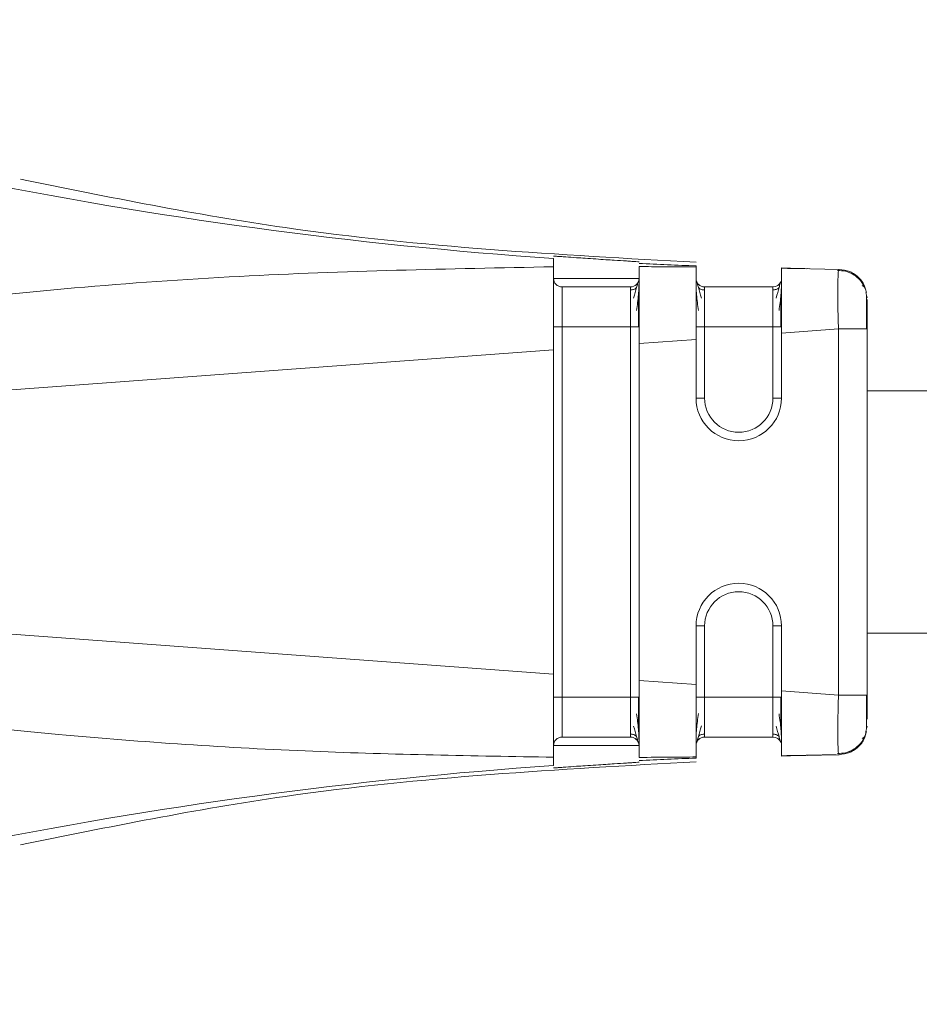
# Model space of a CAD drawing. Header units: millimetres. Extents: x -445 to 1924, y -59 to 420.
# Tile 33 of 40: x 1057 to 1072, y 154 to 171. Entities that reach past the tile are written whole.
import ezdxf

# ---------------------------------------------------------------- set-up
doc = ezdxf.new("R2010")
doc.units = ezdxf.units.MM

# ---------------------------------------------------------------- blocks, each defined once
blk = doc.blocks.new('Drawing View6')
at = {"color": 7, "linetype": 'Continuous', "lineweight": 18}
for p, q in [((41.378, 13.27), (40.882, 13.283)), ((41.897, 13.259), (40.888, 13.278)), ((41.897, 13.259), (41.889, 13.239)), ((41.889, 13.238), (41.897, 13.259)), ((38.238, 12.95), (37.038, 12.95)), ((40.738, 12.95), (39.538, 12.95)), ((42.388, 12.759), (42.37, 12.852)), ((37.038, 12.252), (37.038, 5.749)), ((38.238, 12.252), (37.038, 12.252)), ((38.238, 5.749), (38.238, 12.252)), ((39.538, 12.252), (39.538, 11)), ((40.738, 12.252), (39.538, 12.252)), ((40.738, 11), (40.738, 12.252)), ((41.888, 12.215), (40.888, 12.141)), ((40.888, 12.141), (40.888, 11)), ((41.888, 12.215), (41.888, 5.786)), ((42.388, 12.215), (42.37, 12.215)), ((42.388, 12.215), (42.388, 5.786)), ((39.388, 12.03), (38.388, 11.956)), ((38.388, 11.956), (38.388, 6.044)), ((39.388, 12.03), (39.388, 11)), ((36.888, 11.845), (21.693, 10.722)), ((36.888, 11.845), (36.888, 6.155)), ((42.388, 11.125), (117.5, 11.125)), ((36.888, 6.155), (21.693, 7.279)), ((39.388, 7), (39.388, 5.97)), ((39.538, 7), (39.538, 5.749)), ((40.738, 5.749), (40.738, 7)), ((40.888, 7), (40.888, 5.86)), ((42.388, 6.875), (117.5, 6.875)), ((39.388, 5.97), (38.388, 6.044)), ((38.238, 5.749), (37.038, 5.749)), ((40.738, 5.749), (39.538, 5.749)), ((41.888, 5.786), (40.888, 5.86)), ((42.388, 5.241), (42.37, 5.148)), ((42.388, 5.241), (42.37, 5.148)), ((42.379, 5.196), (42.379, 5.241)), ((38.238, 5.05), (37.038, 5.05)), ((37.038, 5.05), (37.038, 5.05)), ((38.238, 5.05), (38.238, 5.05)), ((40.738, 5.05), (39.538, 5.05)), ((39.538, 5.05), (39.538, 5.05)), ((40.738, 5.05), (39.538, 5.05)), ((40.738, 5.05), (40.738, 5.05)), ((39.388, 4.976), (39.388, 4.963)), ((36.888, 4.549), (36.888, 4.696)), ((40.882, 4.717), (41.378, 4.73)), ((41.897, 4.741), (40.888, 4.722)), ((41.897, 4.741), (40.888, 4.722)), ((41.364, 4.73), (41.337, 4.729)), ((41.872, 4.74), (41.376, 4.73)), ((41.889, 4.762), (41.897, 4.741)), ((41.897, 4.741), (41.889, 4.761)), ((41.897, 4.741), (41.897, 4.741))]:
    blk.add_line(p, q, dxfattribs=at)
at = {"color": 7, "linetype": 'Continuous', "lineweight": 18, "flags": 128}
for points in [[(38.388, 13.1), (38.331, 13.1), (38.168, 13.1), (37.925, 13.1), (37.638, 13.1), (37.351, 13.1), (37.108, 13.1), (36.945, 13.1), (36.888, 13.1)], [(38.388, 12.252), (38.385, 12.252), (38.377, 12.252), (38.363, 12.252), (38.344, 12.252), (38.321, 12.252), (38.295, 12.252), (38.267, 12.252), (38.238, 12.252)], [(40.888, 12.252), (40.885, 12.252), (40.877, 12.252), (40.863, 12.252), (40.844, 12.252), (40.821, 12.252), (40.795, 12.252), (40.767, 12.252), (40.738, 12.252)], [(39.388, 11), (39.391, 11), (39.399, 11), (39.413, 11), (39.432, 11), (39.455, 11), (39.481, 11), (39.509, 11), (39.538, 11)], [(40.888, 11), (40.885, 11), (40.877, 11), (40.863, 11), (40.844, 11), (40.821, 11), (40.795, 11), (40.767, 11), (40.738, 11)], [(39.388, 7), (39.391, 7), (39.399, 7), (39.413, 7), (39.432, 7), (39.455, 7), (39.481, 7), (39.509, 7), (39.538, 7)], [(40.888, 7), (40.885, 7), (40.877, 7), (40.863, 7), (40.844, 7), (40.821, 7), (40.795, 7), (40.767, 7), (40.738, 7)], [(38.388, 5.749), (38.385, 5.749), (38.377, 5.749), (38.363, 5.749), (38.344, 5.749), (38.321, 5.749), (38.295, 5.749), (38.267, 5.749), (38.238, 5.749)], [(40.888, 5.749), (40.885, 5.749), (40.877, 5.749), (40.863, 5.749), (40.844, 5.749), (40.821, 5.749), (40.795, 5.749), (40.767, 5.749), (40.738, 5.749)], [(37.038, 5.05), (37.084, 5.05), (37.214, 5.05), (37.408, 5.05), (37.638, 5.05), (37.868, 5.05), (38.062, 5.05), (38.192, 5.05), (38.238, 5.05)], [(36.888, 4.9), (36.945, 4.9), (37.108, 4.9), (37.351, 4.9), (37.638, 4.9), (37.925, 4.9), (38.168, 4.9), (38.331, 4.9), (38.388, 4.9)]]:
    blk.add_lwpolyline(points, dxfattribs=at)
at = {"color": 7, "linetype": 'Continuous', "lineweight": 18}
for centre, radius, start, end in [((42.346, 92.858), 79.595, 250.91073, 266.068), ((42.313, 92.576), 79.311, 267.16361, 267.88671), ((37.038, 13.1), 0.15, 180, 270), ((38.238, 13.1), 0.15, 270, 0), ((40.738, 13.1), 0.15, 270, 337.0433), ((40.138, 11), 0.75, 180, 0), ((40.138, 11), 0.75, 180, 0), ((40.138, 11), 0.6, 180, 0), ((40.138, 7), 0.75, 0, 180), ((40.138, 7), 0.75, 0, 180), ((40.138, 7), 0.6, 0, 180), ((37.038, 4.9), 0.15, 90, 180), ((38.238, 4.9), 0.15, 359.9972, 90), ((38.238, 4.9), 0.15, 16.9966, 90), ((40.738, 4.9), 0.15, 22.2311, 90), ((40.738, 4.9), 0.15, 22.1624, 90), ((42.314, -74.577), 79.312, 92.114, 92.83709), ((42.347, -74.858), 79.595, 93.93271, 109.08989)]:
    blk.add_arc(centre, radius, start, end, dxfattribs=at)
for points, knots in [([(39.392, 13.383), (36.978, 13.516), (32.99, 13.735), (29.078, 14.529), (27.534, 14.842)], [0, 0, 0, 0, 0.605271, 1, 1, 1, 1]), ([(38.388, 13.391), (38.377, 13.392), (38.361, 13.393), (38.265, 13.399), (38.147, 13.407), (37.987, 13.417), (37.8, 13.429), (37.625, 13.441), (37.449, 13.453), (37.267, 13.465), (37.118, 13.476), (37.007, 13.484), (36.913, 13.49), (36.898, 13.49), (36.888, 13.491)], [0, 0, 0, 0, 0.123082, 0.18658, 0.251196, 0.361764, 0.428626, 0.503058, 0.584391, 0.652955, 0.751381, 0.816619, 0.879885, 1, 1, 1, 1]), ([(36.888, 13.304), (36.888, 13.35), (36.888, 13.43), (36.888, 13.445), (36.888, 13.451)], [0, 0, 0, 0, 0.576678, 1, 1, 1, 1]), ([(38.388, 11.956), (38.388, 12.118), (38.388, 12.44), (38.388, 12.862), (38.388, 13.182), (38.388, 13.265), (38.388, 13.307)], [0, 0, 0, 0, 0.2508221, 0.5008245, 0.7509724, 1, 1, 1, 1]), ([(39.388, 13.3), (39.202, 13.302), (38.869, 13.305), (38.536, 13.306), (38.388, 13.307)], [0, 0, 0, 0, 0.556487, 1, 1, 1, 1]), ([(39.388, 13.3), (39.388, 13.306), (39.388, 13.316), (39.388, 13.318), (39.388, 13.319)], [0, 0, 0, 0, 0.566355, 1, 1, 1, 1]), ([(36.888, 13.304), (35.05, 13.268), (31.274, 13.194), (26.59, 12.783), (23.15, 12.3), (21.31, 11.954), (20.281, 11.699), (19.803, 11.517), (19.63, 11.42), (19.562, 11.347), (19.541, 11.303), (19.541, 11.259), (19.562, 11.217), (19.602, 11.177), (19.662, 11.137), (19.812, 11.064), (20.157, 10.962), (20.81, 10.835), (21.359, 10.765), (21.693, 10.722)], [0, 0, 0, 0, 0.277155, 0.569443, 0.709642, 0.801656, 0.852577, 0.869317, 0.879228, 0.882226, 0.884534, 0.88657, 0.888768, 0.891502, 0.895083, 0.899771, 0.916626, 0.949186, 1, 1, 1, 1]), ([(36.888, 12.79), (36.888, 12.906), (36.888, 13.142), (36.888, 13.25), (36.888, 13.304)], [0, 0, 0, 0, 0.490418, 1, 1, 1, 1]), ([(39.388, 12.03), (39.388, 12.19), (39.388, 12.505), (39.388, 12.905), (39.388, 13.203), (39.388, 13.267), (39.388, 13.3)], [0, 0, 0, 0, 0.2552155, 0.5005837, 0.7431346, 1, 1, 1, 1]), ([(40.888, 13.278), (41.028, 13.276), (41.336, 13.27), (41.337, 13.271), (41.337, 13.271)], [0, 0, 0, 0, 0.452475, 1, 1, 1, 1]), ([(40.888, 12.141), (40.888, 12.291), (40.888, 12.591), (40.888, 12.962), (40.888, 13.232), (40.888, 13.263), (40.888, 13.278)], [0, 0, 0, 0, 0.2500976, 0.4998872, 0.7496188, 1, 1, 1, 1]), ([(42.353, 12.93), (42.329, 12.976), (42.281, 13.069), (42.158, 13.17), (42.017, 13.233), (41.918, 13.237), (41.87, 13.24)], [0, 0, 0, 0, 0.2557803, 0.5158251, 0.7673882, 1, 1, 1, 1]), ([(41.889, 13.239), (41.889, 13.238), (41.886, 13.231), (41.88, 13.157), (41.874, 12.973), (41.875, 12.686), (41.881, 12.424), (41.886, 12.285), (41.888, 12.215)], [0, 0, 0, 0, 0.009725, 0.155004, 0.430002, 0.709353, 0.853403, 1, 1, 1, 1]), ([(42.357, 12.919), (42.355, 12.929), (42.342, 13.002), (42.25, 13.116), (42.092, 13.234), (41.962, 13.25), (41.897, 13.259)], [0, 0, 0, 0, 0.049019, 0.366012, 0.683006, 1, 1, 1, 1]), ([(36.929, 12.998), (36.93, 12.997), (36.942, 12.979), (36.98, 12.958), (37.019, 12.953), (37.038, 12.95)], [0, 0, 0, 0, 0.0383493, 0.5191746, 1, 1, 1, 1]), ([(38.378, 13.045), (38.373, 13.034), (38.365, 13.011), (38.34, 12.924), (38.312, 12.821), (38.294, 12.754)], [0, 0, 0, 0, 0.261307, 0.514798, 1, 1, 1, 1]), ([(38.345, 12.536), (38.351, 12.584), (38.366, 12.682), (38.379, 12.817), (38.387, 12.942), (38.388, 13.005), (38.388, 13.037)], [0, 0, 0, 0, 0.238318, 0.484229, 0.738103, 1, 1, 1, 1]), ([(39.388, 13.037), (39.388, 13.005), (39.389, 12.943), (39.397, 12.818), (39.41, 12.682), (39.424, 12.584), (39.431, 12.536)], [0, 0, 0, 0, 0.261912, 0.51579, 0.761682, 1, 1, 1, 1]), ([(39.482, 12.754), (39.464, 12.821), (39.436, 12.924), (39.411, 13.011), (39.402, 13.034), (39.398, 13.045)], [0, 0, 0, 0, 0.48507, 0.738518, 1, 1, 1, 1]), ([(40.878, 13.045), (40.873, 13.034), (40.865, 13.011), (40.84, 12.924), (40.812, 12.821), (40.794, 12.754)], [0, 0, 0, 0, 0.261307, 0.514798, 1, 1, 1, 1]), ([(40.845, 12.536), (40.851, 12.584), (40.866, 12.682), (40.879, 12.817), (40.887, 12.942), (40.888, 13.005), (40.888, 13.037)], [0, 0, 0, 0, 0.238318, 0.484229, 0.738103, 1, 1, 1, 1]), ([(42.38, 12.85), (42.372, 12.88), (42.356, 12.944), (42.323, 12.964), (42.306, 12.974)], [0, 0, 0, 0, 0.4753454, 1, 1, 1, 1]), ([(36.888, 11.845), (36.888, 12.021), (36.888, 12.364), (36.888, 12.65), (36.888, 12.79)], [0, 0, 0, 0, 0.510429, 1, 1, 1, 1]), ([(37.038, 12.95), (37.038, 12.94), (37.038, 12.919), (37.038, 12.757), (37.038, 12.527), (37.038, 12.343), (37.038, 12.252)], [0, 0, 0, 0, 0.250957, 0.500564, 0.749846, 1, 1, 1, 1]), ([(38.238, 12.252), (38.238, 12.343), (38.238, 12.527), (38.238, 12.757), (38.238, 12.919), (38.238, 12.94), (38.238, 12.95)], [0, 0, 0, 0, 0.250154, 0.499436, 0.749043, 1, 1, 1, 1]), ([(38.345, 12.938), (38.337, 12.931), (38.321, 12.919), (38.294, 12.906), (38.266, 12.899), (38.247, 12.898), (38.238, 12.897)], [0, 0, 0, 0, 0.262686, 0.519977, 0.766996, 1, 1, 1, 1]), ([(38.378, 12.244), (38.378, 12.297), (38.378, 12.402), (38.378, 12.554), (38.377, 12.696), (38.377, 12.774), (38.377, 12.813)], [0, 0, 0, 0, 0.250249, 0.500316, 0.750202, 1, 1, 1, 1]), ([(39.538, 12.897), (39.529, 12.898), (39.51, 12.898), (39.482, 12.906), (39.454, 12.919), (39.439, 12.931), (39.431, 12.938)], [0, 0, 0, 0, 0.233001, 0.48002, 0.737312, 1, 1, 1, 1]), ([(39.538, 12.95), (39.538, 12.94), (39.538, 12.919), (39.538, 12.757), (39.538, 12.527), (39.538, 12.343), (39.538, 12.252)], [0, 0, 0, 0, 0.250957, 0.500564, 0.749846, 1, 1, 1, 1]), ([(40.738, 12.252), (40.738, 12.343), (40.738, 12.527), (40.738, 12.757), (40.738, 12.919), (40.738, 12.94), (40.738, 12.95)], [0, 0, 0, 0, 0.250154, 0.499436, 0.749043, 1, 1, 1, 1]), ([(40.845, 12.938), (40.837, 12.931), (40.821, 12.919), (40.794, 12.906), (40.766, 12.899), (40.747, 12.898), (40.738, 12.897)], [0, 0, 0, 0, 0.262686, 0.519977, 0.766996, 1, 1, 1, 1]), ([(40.878, 12.244), (40.878, 12.297), (40.878, 12.402), (40.878, 12.554), (40.877, 12.696), (40.877, 12.774), (40.877, 12.813)], [0, 0, 0, 0, 0.250249, 0.500316, 0.750202, 1, 1, 1, 1]), ([(42.379, 12.602), (42.379, 12.639), (42.379, 12.727), (42.379, 12.776), (42.379, 12.804)], [0, 0, 0, 0, 0.430027, 1, 1, 1, 1]), ([(42.38, 12.208), (42.38, 12.271), (42.38, 12.397), (42.38, 12.548), (42.379, 12.616), (42.379, 12.639)], [0, 0, 0, 0, 0.397478, 0.794745, 1, 1, 1, 1]), ([(42.388, 12.727), (42.388, 12.722), (42.388, 12.704), (42.388, 12.581), (42.388, 12.403), (42.388, 12.277), (42.388, 12.215)], [0, 0, 0, 0, 0.124515, 0.464868, 0.733493, 1, 1, 1, 1]), ([(42.38, 12.209), (42.38, 12.271), (42.38, 12.397), (42.38, 12.533), (42.379, 12.59), (42.379, 12.602)], [0, 0, 0, 0, 0.445553, 0.890853, 1, 1, 1, 1]), ([(42.37, 12.215), (42.366, 12.215), (42.352, 12.215), (42.248, 12.215), (42.085, 12.215), (41.954, 12.215), (41.888, 12.215)], [0, 0, 0, 0, 0.152691, 0.435127, 0.717564, 1, 1, 1, 1]), ([(21.693, 7.279), (21.167, 7.215), (20.53, 7.138), (19.85, 6.949), (19.669, 6.872), (19.592, 6.814), (19.565, 6.785), (19.549, 6.757), (19.54, 6.726), (19.544, 6.69), (19.565, 6.651), (19.603, 6.61), (19.697, 6.539), (19.895, 6.445), (20.381, 6.276), (21.351, 6.039), (23.065, 5.716), (25.426, 5.377), (28.725, 5.026), (32.579, 4.768), (35.481, 4.72), (36.888, 4.696)], [0, 0, 0, 0, 0.079633, 0.096416, 0.106506, 0.108989, 0.110947, 0.112535, 0.113904, 0.115836, 0.117972, 0.120667, 0.124353, 0.135955, 0.15357, 0.20236, 0.286651, 0.417176, 0.562519, 0.787792, 1, 1, 1, 1]), ([(36.888, 5.216), (36.888, 5.355), (36.888, 5.64), (36.888, 5.981), (36.888, 6.155)], [0, 0, 0, 0, 0.489706, 1, 1, 1, 1]), ([(38.388, 4.694), (38.388, 4.735), (38.388, 4.819), (38.388, 5.138), (38.388, 5.56), (38.388, 5.883), (38.388, 6.044)], [0, 0, 0, 0, 0.249034, 0.499186, 0.749184, 1, 1, 1, 1]), ([(39.388, 4.701), (39.388, 4.734), (39.388, 4.798), (39.388, 5.096), (39.388, 5.495), (39.388, 5.81), (39.388, 5.97)], [0, 0, 0, 0, 0.256857, 0.499427, 0.744777, 1, 1, 1, 1]), ([(37.038, 5.749), (37.038, 5.657), (37.038, 5.474), (37.038, 5.243), (37.038, 5.082), (37.038, 5.061), (37.038, 5.05)], [0, 0, 0, 0, 0.250154, 0.499436, 0.749043, 1, 1, 1, 1]), ([(38.238, 5.05), (38.238, 5.061), (38.238, 5.082), (38.238, 5.243), (38.238, 5.474), (38.238, 5.657), (38.238, 5.749)], [0, 0, 0, 0, 0.250957, 0.500564, 0.749846, 1, 1, 1, 1]), ([(38.377, 5.185), (38.377, 5.224), (38.377, 5.301), (38.378, 5.441), (38.378, 5.592), (38.378, 5.696), (38.378, 5.749)], [0, 0, 0, 0, 0.24996, 0.499871, 0.74992, 1, 1, 1, 1]), ([(39.538, 5.749), (39.538, 5.657), (39.538, 5.474), (39.538, 5.243), (39.538, 5.082), (39.538, 5.061), (39.538, 5.05)], [0, 0, 0, 0, 0.250154, 0.499436, 0.749043, 1, 1, 1, 1]), ([(40.738, 5.05), (40.738, 5.061), (40.738, 5.082), (40.738, 5.243), (40.738, 5.474), (40.738, 5.657), (40.738, 5.749)], [0, 0, 0, 0, 0.250957, 0.500564, 0.749846, 1, 1, 1, 1]), ([(40.877, 5.185), (40.877, 5.224), (40.877, 5.301), (40.878, 5.441), (40.878, 5.592), (40.878, 5.696), (40.878, 5.749)], [0, 0, 0, 0, 0.24996, 0.499871, 0.74992, 1, 1, 1, 1]), ([(40.888, 4.722), (40.888, 4.738), (40.888, 4.768), (40.888, 5.038), (40.888, 5.409), (40.888, 5.709), (40.888, 5.86)], [0, 0, 0, 0, 0.250255, 0.500093, 0.749776, 1, 1, 1, 1]), ([(41.888, 5.786), (41.884, 5.647), (41.875, 5.373), (41.874, 5.028), (41.88, 4.844), (41.886, 4.769), (41.889, 4.762), (41.889, 4.762)], [0, 0, 0, 0, 0.289537, 0.569309, 0.844608, 0.9901, 1, 1, 1, 1]), ([(42.379, 5.361), (42.379, 5.384), (42.38, 5.452), (42.38, 5.603), (42.38, 5.729), (42.38, 5.792)], [0, 0, 0, 0, 0.205255, 0.602522, 1, 1, 1, 1]), ([(42.388, 5.786), (42.388, 5.705), (42.388, 5.543), (42.388, 5.425), (42.388, 5.366)], [0, 0, 0, 0, 0.498954, 1, 1, 1, 1]), ([(38.388, 4.965), (38.388, 4.997), (38.387, 5.059), (38.379, 5.183), (38.366, 5.317), (38.351, 5.413), (38.345, 5.46)], [0, 0, 0, 0, 0.262057, 0.5160046, 0.7618743, 1, 1, 1, 1]), ([(39.431, 5.465), (39.424, 5.417), (39.41, 5.321), (39.397, 5.186), (39.389, 5.062), (39.388, 4.999), (39.388, 4.967)], [0, 0, 0, 0, 0.238194, 0.484055, 0.738008, 1, 1, 1, 1]), ([(40.888, 4.965), (40.888, 4.997), (40.887, 5.059), (40.879, 5.183), (40.866, 5.317), (40.851, 5.413), (40.845, 5.46)], [0, 0, 0, 0, 0.262057, 0.516005, 0.761874, 1, 1, 1, 1]), ([(42.379, 5.196), (42.379, 5.223), (42.379, 5.264), (42.379, 5.337), (42.379, 5.361)], [0, 0, 0, 0, 0.674154, 1, 1, 1, 1]), ([(36.888, 4.696), (36.888, 4.751), (36.888, 4.86), (36.888, 5.098), (36.888, 5.216)], [0, 0, 0, 0, 0.509411, 1, 1, 1, 1]), ([(38.294, 5.244), (38.312, 5.178), (38.339, 5.076), (38.365, 4.99), (38.373, 4.967), (38.377, 4.956)], [0, 0, 0, 0, 0.485154, 0.738623, 1, 1, 1, 1]), ([(39.399, 4.956), (39.403, 4.968), (39.411, 4.99), (39.437, 5.077), (39.464, 5.179), (39.482, 5.247)], [0, 0, 0, 0, 0.261424, 0.514828, 1, 1, 1, 1]), ([(40.794, 5.244), (40.812, 5.178), (40.839, 5.076), (40.865, 4.99), (40.873, 4.967), (40.877, 4.956)], [0, 0, 0, 0, 0.485154, 0.738623, 1, 1, 1, 1]), ([(38.238, 5.103), (38.247, 5.102), (38.266, 5.101), (38.294, 5.094), (38.321, 5.081), (38.337, 5.069), (38.345, 5.062)], [0, 0, 0, 0, 0.233003, 0.480022, 0.737313, 1, 1, 1, 1]), ([(39.431, 5.063), (39.439, 5.069), (39.454, 5.082), (39.482, 5.094), (39.51, 5.102), (39.529, 5.103), (39.538, 5.103)], [0, 0, 0, 0, 0.2626846, 0.5199761, 0.766996, 1, 1, 1, 1]), ([(40.738, 5.103), (40.747, 5.102), (40.766, 5.101), (40.794, 5.094), (40.821, 5.081), (40.837, 5.069), (40.845, 5.062)], [0, 0, 0, 0, 0.2330034, 0.4800218, 0.737313, 1, 1, 1, 1]), ([(41.87, 4.761), (41.918, 4.763), (42.017, 4.768), (42.158, 4.83), (42.281, 4.931), (42.329, 5.024), (42.353, 5.07)], [0, 0, 0, 0, 0.2326117, 0.4841748, 0.7442196, 1, 1, 1, 1]), ([(41.87, 4.76), (41.918, 4.763), (42.017, 4.767), (42.158, 4.83), (42.281, 4.931), (42.329, 5.024), (42.353, 5.07)], [0, 0, 0, 0, 0.232612, 0.484175, 0.74422, 1, 1, 1, 1]), ([(42.37, 5.148), (42.365, 5.116), (42.352, 5.019), (42.251, 4.883), (42.091, 4.767), (41.962, 4.75), (41.897, 4.741)], [0, 0, 0, 0, 0.145365, 0.430243, 0.715122, 1, 1, 1, 1]), ([(42.357, 5.082), (42.355, 5.071), (42.342, 4.998), (42.25, 4.883), (42.092, 4.766), (41.962, 4.749), (41.897, 4.741)], [0, 0, 0, 0, 0.050382, 0.366921, 0.683461, 1, 1, 1, 1]), ([(42.305, 5.027), (42.323, 5.037), (42.356, 5.056), (42.372, 5.12), (42.38, 5.15)], [0, 0, 0, 0, 0.524709, 1, 1, 1, 1]), ([(38.388, 4.694), (38.576, 4.694), (38.909, 4.696), (39.242, 4.699), (39.388, 4.701)], [0, 0, 0, 0, 0.563222, 1, 1, 1, 1]), ([(39.388, 4.681), (39.388, 4.682), (39.388, 4.685), (39.388, 4.696), (39.388, 4.701)], [0, 0, 0, 0, 0.55364, 1, 1, 1, 1]), ([(40.888, 4.722), (41.188, 4.728), (41.786, 4.739), (41.907, 4.741), (41.623, 4.736), (41.133, 4.727), (40.888, 4.722)], [0, 0, 0, 0, 0.28024, 0.559855, 0.779601, 1, 1, 1, 1]), ([(41.356, 4.73), (41.354, 4.73), (41.351, 4.73), (41.033, 4.725), (40.888, 4.722)], [0, 0, 0, 0, 0.545182, 1, 1, 1, 1]), ([(27.534, 3.158), (29.078, 3.471), (32.99, 4.265), (36.978, 4.484), (39.392, 4.617)], [0, 0, 0, 0, 0.394724, 1, 1, 1, 1]), ([(36.888, 4.509), (36.898, 4.51), (36.913, 4.51), (37.007, 4.516), (37.118, 4.524), (37.267, 4.535), (37.449, 4.547), (37.625, 4.559), (37.8, 4.571), (37.987, 4.583), (38.147, 4.593), (38.265, 4.601), (38.361, 4.607), (38.377, 4.609), (38.388, 4.61)], [0, 0, 0, 0, 0.120107, 0.183374, 0.248618, 0.347036, 0.415602, 0.496942, 0.571361, 0.638218, 0.748801, 0.813411, 0.876907, 1, 1, 1, 1])]:
    blk.add_open_spline(points, degree=3, knots=knots, dxfattribs=at)
for points in [[(39.388, 13.1), (39.39, 13.081), (39.395, 13.041), (39.429, 12.992), (39.479, 12.957), (39.518, 12.952), (39.538, 12.95)], [(36.888, 12.252), (36.89, 12.252), (36.895, 12.252), (36.929, 12.252), (36.979, 12.252), (37.018, 12.252), (37.038, 12.252)], [(39.388, 12.252), (39.39, 12.252), (39.395, 12.252), (39.429, 12.252), (39.479, 12.252), (39.518, 12.252), (39.538, 12.252)], [(36.888, 5.749), (36.89, 5.749), (36.895, 5.749), (36.929, 5.749), (36.979, 5.749), (37.018, 5.749), (37.038, 5.749)], [(39.388, 5.749), (39.39, 5.749), (39.395, 5.749), (39.429, 5.749), (39.479, 5.749), (39.518, 5.749), (39.538, 5.749)], [(42.388, 5.786), (42.38, 5.786), (42.365, 5.786), (42.25, 5.786), (42.084, 5.786), (41.953, 5.786), (41.888, 5.786)], [(36.888, 4.9), (36.89, 4.92), (36.895, 4.959), (36.929, 5.009), (36.979, 5.043), (37.018, 5.048), (37.038, 5.05)], [(39.388, 4.9), (39.39, 4.92), (39.395, 4.959), (39.429, 5.009), (39.479, 5.043), (39.518, 5.048), (39.538, 5.05)], [(39.388, 4.9), (39.39, 4.919), (39.395, 4.959), (39.429, 5.008), (39.479, 5.043), (39.518, 5.048), (39.538, 5.05)]]:
    blk.add_open_spline(points, degree=3, dxfattribs=at)

msp = doc.modelspace()

# ---------------------------------------------------------------- block references
at = {"color": 7, "linetype": 'Continuous', "lineweight": 18}
msp.add_blockref('Drawing View6', (1029.144, 153.483), dxfattribs=at)

doc.saveas('drawing.dxf')
